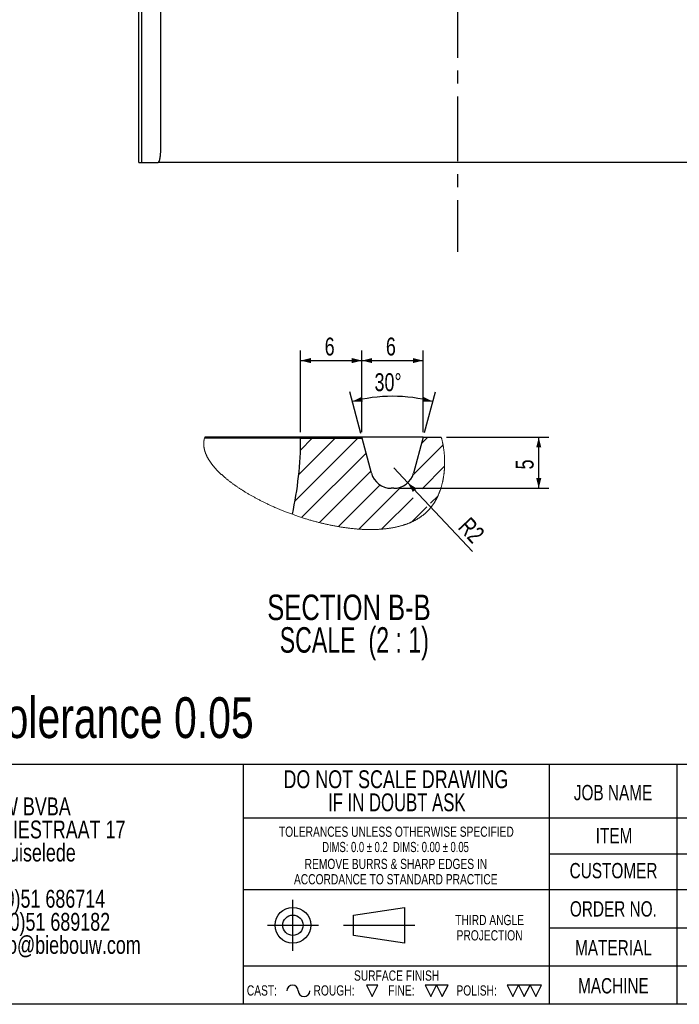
# Model space of a CAD drawing. Header units: millimetres. Extents: x 8 to 862, y 8 to 585.
# Tile 56 of 82: x 475 to 605, y 8 to 201. Entities that reach past the tile are written whole.
import ezdxf

# ---------------------------------------------------------------- set-up
doc = ezdxf.new("R2010")
doc.units = ezdxf.units.MM
doc.header["$PDSIZE"] = -1
doc.linetypes.add('CENTERX2', pattern=[20.32, 12.7, -2.54, 2.54, -2.54])
for name, color, linetype in [('CENTERLINE', 4, 'CENTERX2'), ('DIMENSIONS', 2, 'Continuous'), ('HATCH', 3, 'Continuous'), ('TEXT', 2, 'Continuous')]:
    doc.layers.add(name, color=color, linetype=linetype)
doc.layers.add('OUTLINE', color=7, linetype='Continuous', lineweight=25)
doc.styles.add('SLDTEXTSTYLE0', font='TXT', dxfattribs={"width": 0.75})
doc.styles.add('SLDTEXTSTYLE4', font='TXT', dxfattribs={"width": 0.7})
doc.styles.add('SLDTEXTSTYLE5', font='TXT', dxfattribs={"width": 0.691176})
doc.styles.add('SLDTEXTSTYLE7', font='TXT', dxfattribs={"width": 0.678571})
doc.dimstyles.new('SLDDIMSTYLE30', dxfattribs={"dimtxt": 3.5, "dimasz": 2, "dimexe": 0, "dimexo": 0.0625, "dimgap": 0.875, "dimtad": 1, "dimdec": 0, "dimlfac": 0.5, "dimrnd": 1e-09, "dimzin": 12, "dimdsep": 46, "dimtxsty": 'SLDTEXTSTYLE0', "dimsah": 1, "dimcen": 0.09, "dimadec": 0, "dimazin": 3, "dimtfac": 1, "dimtdec": 0, "dimtofl": 0, "dimtmove": 0, "dimatfit": 3, "dimfxl": 0, "dimfrac": 2, "dimtolj": 1, "dimtzin": 12, "dimarcsym": 0})
doc.dimstyles.new('SLDDIMSTYLE31', dxfattribs={"dimtxt": 3.5, "dimasz": 2, "dimexe": 0, "dimexo": 0.0625, "dimgap": 0.875, "dimtad": 1, "dimlfac": 0.5, "dimrnd": 1e-09, "dimzin": 12, "dimdsep": 46, "dimtxsty": 'SLDTEXTSTYLE0', "dimsah": 1, "dimcen": 0.09, "dimadec": 0, "dimazin": 3, "dimtfac": 1, "dimtofl": 0, "dimtmove": 0, "dimatfit": 3, "dimfxl": 0, "dimfrac": 2, "dimtolj": 1, "dimtzin": 12, "dimarcsym": 0})
doc.dimstyles.new('SLDDIMSTYLE32', dxfattribs={"dimtxt": 3.5, "dimasz": 2, "dimexe": 0, "dimexo": 0.0625, "dimgap": 0.875, "dimtad": 1, "dimlfac": 0.5, "dimrnd": 1e-09, "dimzin": 12, "dimdsep": 46, "dimtxsty": 'SLDTEXTSTYLE0', "dimsah": 1, "dimcen": 0, "dimadec": 0, "dimazin": 3, "dimtfac": 1, "dimtofl": 0, "dimtmove": 0, "dimatfit": 3, "dimfxl": 0, "dimfrac": 2, "dimtolj": 1, "dimtzin": 12, "dimarcsym": 0})
doc.dimstyles.new('SLDDIMSTYLE33', dxfattribs={"dimtxt": 3.5, "dimasz": 2, "dimexe": 0, "dimexo": 0.0625, "dimgap": 0.875, "dimtad": 1, "dimdec": 4, "dimlfac": 0.5, "dimzin": 12, "dimdsep": 46, "dimtxsty": 'SLDTEXTSTYLE0', "dimsah": 1, "dimcen": 0.09, "dimazin": 3, "dimtfac": 1, "dimtofl": 0, "dimtmove": 0, "dimatfit": 3, "dimfxl": 0, "dimfrac": 2, "dimtolj": 1, "dimtzin": 12, "dimarcsym": 0})

# ---------------------------------------------------------------- blocks, each defined once
blk = doc.blocks.new('SW_NOTE_0')
at = {"layer": 'TEXT', "color": 0, "char_height": 3.5, "attachment_point": 2}
for s, insert, style in [('DO NOT SCALE DRAWING', (28.71, 4.5), 'SLDTEXTSTYLE0'), ('IF IN DOUBT ASK', (28.89, -0.03), 'SLDTEXTSTYLE4')]:
    blk.add_mtext(s, dxfattribs=dict(at, insert=insert, style=style))
blk = doc.blocks.new('SW_NOTE_0_1')
at = {"layer": 'TEXT', "color": 0, "char_height": 2, "attachment_point": 2}
for s, insert, style in [('TOLERANCES UNLESS OTHERWISE SPECIFIED', (27.09, 2.57), 'SLDTEXTSTYLE0'), ('DIMS: 0.0 ± 0.2  DIMS: 0.00 ± 0.05', (26.93, -0.43), 'SLDTEXTSTYLE5')]:
    blk.add_mtext(s, dxfattribs=dict(at, insert=insert, style=style))
blk = doc.blocks.new('SW_NOTE_0_2')
at = {"layer": 'TEXT', "color": 0, "char_height": 2, "attachment_point": 2, "style": 'SLDTEXTSTYLE0'}
for s, insert in [('REMOVE BURRS & SHARP EDGES IN', (21.78, 2.57)), ('ACCORDANCE TO STANDARD PRACTICE', (21.75, -0.43))]:
    blk.add_mtext(s, dxfattribs=dict(at, insert=insert))
blk = doc.blocks.new('SW_NOTE_0_3')
at = {"layer": 'TEXT', "color": 0, "char_height": 2, "attachment_point": 2, "style": 'SLDTEXTSTYLE0'}
for s, insert in [('THIRD ANGLE', (8.34, 2.57)), ('PROJECTION', (8.33, -0.43))]:
    blk.add_mtext(s, dxfattribs=dict(at, insert=insert))
blk = doc.blocks.new('SW_NOTE_0_4')
at = {"layer": 'TEXT', "color": 0, "char_height": 3.5, "attachment_point": 1, "style": 'SLDTEXTSTYLE0'}
for s, insert in [('BIEBOUW BVBA', (0, 4.5)), ('INDUSTRIESTRAAT 17', (0, -0.03)), ('B-8755 Ruiselede', (0, -4.55)), ('Tel.:+32(0)51 686714', (0, -13.61)), ('Fax.:+32(0)51 689182', (0, -18.13)), ('Email: info@biebouw.com', (0, -22.66))]:
    blk.add_mtext(s, dxfattribs=dict(at, insert=insert))
blk = doc.blocks.new('SW_HATCH_0')
at = {"layer": 'HATCH', "color": 0}
for p, q in [((8.98, 0), (-3.37, -12.35)), ((4.49, 0), (-2.63, -7.12)), ((0, 0), (-2.3, -2.3)), ((22.65, 0.2), (21.41, -1.04)), ((25.65, -1.29), (19.74, -7.2)), ((10.57, -2.9), (-2.06, -15.53)), ((25.95, -5.48), (21.55, -9.89)), ((11.52, -6.44), (1.43, -16.53)), ((13.3, -9.15), (5.13, -17.32)), ((17.39, -9.55), (9.13, -17.81)), ((24.67, -11.26), (23.19, -12.73)), ((19.78, -11.65), (13.62, -17.81)), ((22.48, -13.44), (19.54, -16.38))]:
    blk.add_line(p, q, dxfattribs=at)
blk = doc.blocks.new('_D_77')
at = {"layer": 'DIMENSIONS'}
for p, q in [((530.29, 120.18), (530.29, 136.22)), ((542.29, 120.18), (542.29, 136.22)), ((530.29, 134.22), (542.29, 134.22))]:
    blk.add_line(p, q, dxfattribs=at)
for points in [[(530.29, 134.22), (532.29, 133.72), (532.29, 134.72)], [(542.29, 134.22), (540.29, 134.72), (540.29, 133.72)]]:
    blk.add_solid(points, dxfattribs=at)
at = {"layer": 'DIMENSIONS', "insert": (535, 138.73), "char_height": 3.5, "attachment_point": 1, "style": 'SLDTEXTSTYLE0'}
blk.add_mtext('6', dxfattribs=at)
blk = doc.blocks.new('_D_78')
at = {"layer": 'DIMENSIONS'}
for p, q in [((542.29, 120.18), (542.29, 136.22)), ((554.29, 120.18), (554.29, 136.22)), ((542.29, 134.22), (554.29, 134.22))]:
    blk.add_line(p, q, dxfattribs=at)
for points in [[(542.29, 134.22), (544.29, 133.72), (544.29, 134.72)], [(554.29, 134.22), (552.29, 134.72), (552.29, 133.72)]]:
    blk.add_solid(points, dxfattribs=at)
at = {"layer": 'DIMENSIONS', "insert": (547, 138.73), "char_height": 3.5, "attachment_point": 1, "style": 'SLDTEXTSTYLE0'}
blk.add_mtext('6', dxfattribs=at)
blk = doc.blocks.new('_D_79')
at = {"layer": 'DIMENSIONS'}
for p, q in [((558.86, 119.18), (578.96, 119.18)), ((576.96, 109.18), (576.96, 119.18)), ((549.54, 109.18), (578.96, 109.18))]:
    blk.add_line(p, q, dxfattribs=at)
for points in [[(576.96, 119.18), (576.46, 117.18), (577.46, 117.18)], [(576.96, 109.18), (577.46, 111.18), (576.46, 111.18)]]:
    blk.add_solid(points, dxfattribs=at)
at = {"layer": 'DIMENSIONS', "insert": (572.45, 112.88), "char_height": 3.5, "attachment_point": 1, "rotation": 90, "style": 'SLDTEXTSTYLE0'}
blk.add_mtext('5', dxfattribs=at)
blk = doc.blocks.new('_D_80')
at = {"layer": 'DIMENSIONS'}
for q in [(548.54, 113.18), (563.95, 96.76)]:
    blk.add_line((551.28, 110.26), q, dxfattribs=at)
blk.add_solid([(551.28, 110.26), (552.29, 108.46), (553.02, 109.14)], dxfattribs=at)
at = {"layer": 'DIMENSIONS', "insert": (563.51, 103.78), "char_height": 3.5, "attachment_point": 1, "rotation": 313.1892, "style": 'SLDTEXTSTYLE0'}
blk.add_mtext('R2', dxfattribs=at)
blk = doc.blocks.new('_D_81')
at = {"layer": 'DIMENSIONS'}
for p, q in [((542.09, 119.94), (539.9, 128.11)), ((554.55, 120.14), (556.69, 128.11))]:
    blk.add_line(p, q, dxfattribs=at)
blk.add_arc((548.29, 96.78), 30.43, 75, 105, dxfattribs=at)
for points in [[(540.42, 126.18), (542.48, 126.15), (542.25, 127.12)], [(556.17, 126.18), (554.34, 127.12), (554.11, 126.15)]]:
    blk.add_solid(points, dxfattribs=at)
at = {"layer": 'DIMENSIONS', "insert": (544.77, 131.73), "char_height": 3.5, "attachment_point": 1, "style": 'SLDTEXTSTYLE0'}
blk.add_mtext('30°', dxfattribs=at)
blk = doc.blocks.new('SW_NOTE_0_12')
at = {"layer": 'TEXT', "color": 0, "char_height": 5, "attachment_point": 2}
for s, insert, style in [('SECTION B-B', (19.61, 6.45), 'SLDTEXTSTYLE0'), ('SCALE  (2 : 1)', (20.66, 0.06), 'SLDTEXTSTYLE7')]:
    blk.add_mtext(s, dxfattribs=dict(at, insert=insert, style=style))

msp = doc.modelspace()

# ---------------------------------------------------------------- linework, layer by layer
at = {"color": 7, "linetype": 'Continuous', "lineweight": 18, "flags": 128}
msp.add_lwpolyline([(511.40085, 118.81632), (511.38977, 118.76921), (511.37927, 118.72202), (511.36937, 118.67474), (511.36005, 118.6274), (511.35131, 118.57997), (511.34316, 118.53246), (511.33559, 118.48488), (511.32794, 118.43246), (511.32099, 118.37994), (511.31473, 118.32733), (511.30917, 118.27464), (511.3043, 118.22186), (511.30013, 118.16899), (511.29665, 118.11604), (511.29385, 118.063), (511.29174, 118.00988), (511.29031, 117.95667), (511.28958, 117.90434), (511.28949, 117.85193), (511.29006, 117.79945), (511.29128, 117.74689), (511.2932, 117.6933), (511.29578, 117.63963), (511.29903, 117.58588), (511.30295, 117.53206), (511.30753, 117.47817), (511.31267, 117.42517), (511.31845, 117.37211), (511.32487, 117.31897), (511.33192, 117.26577), (511.33977, 117.21142), (511.34827, 117.15699), (511.35742, 117.10251), (511.36722, 117.04795), (511.37767, 116.99333), (511.38877, 116.93865), (511.40052, 116.88391), (511.41287, 116.82923), (511.42587, 116.77448), (511.4395, 116.71968), (511.45376, 116.66482), (511.46866, 116.6099), (511.4839, 116.55591), (511.49974, 116.50187), (511.51619, 116.44778), (511.53324, 116.39363), (511.55125, 116.33833), (511.56989, 116.28298), (511.58914, 116.22757), (511.60902, 116.17212), (511.6295, 116.11662), (511.6506, 116.06108), (511.67231, 116.00549), (511.69463, 115.94985), (511.71755, 115.89417), (511.74108, 115.83845), (511.76522, 115.78268), (511.78994, 115.72688), (511.81528, 115.67104), (511.8412, 115.61515), (511.8704, 115.55364), (511.90032, 115.49208), (511.93095, 115.43048), (511.9623, 115.36884), (511.99434, 115.30716), (512.02584, 115.24778), (512.05799, 115.18837), (512.09078, 115.12893), (512.12422, 115.06945), (512.1583, 115.00994), (512.19302, 114.9504), (512.22634, 114.89424), (512.26022, 114.83806), (512.29466, 114.78185), (512.32967, 114.72562), (512.36523, 114.66937), (512.40558, 114.60657), (512.44661, 114.54374), (512.48833, 114.48089), (512.53073, 114.41802), (512.57382, 114.35513), (512.61758, 114.29222), (512.66201, 114.2293), (512.70712, 114.16636), (512.7529, 114.10341), (512.79933, 114.04045), (512.84644, 113.97748), (512.8942, 113.91449), (512.94262, 113.8515), (512.9917, 113.78851), (513.04142, 113.72551), (513.0918, 113.6625), (513.14526, 113.59649), (513.19943, 113.53049), (513.25429, 113.46448), (513.30986, 113.39848), (513.36612, 113.33248), (513.42308, 113.26648), (513.47808, 113.2035), (513.53371, 113.14052), (513.58996, 113.07755), (513.64683, 113.01459), (513.70431, 112.95165), (513.76241, 112.88872), (513.82111, 112.8258), (513.88042, 112.7629), (513.9432, 112.69703), (514.00664, 112.63118), (514.07074, 112.56535), (514.13548, 112.49954), (514.20088, 112.43377), (514.26692, 112.36802), (514.3336, 112.3023), (514.40092, 112.23661), (514.46888, 112.17096), (514.53747, 112.10534), (514.60669, 112.03976), (514.67653, 111.97422), (514.74295, 111.91245), (514.80991, 111.85073), (514.87743, 111.78904), (514.94549, 111.72739), (515.01409, 111.66579), (515.08607, 111.60171), (515.15862, 111.53768), (515.23176, 111.4737), (515.30546, 111.40976), (515.37974, 111.34589), (515.45458, 111.28206), (515.54352, 111.20691), (515.63323, 111.13183), (515.72371, 111.05684), (515.81497, 110.98193), (515.90887, 110.90559), (516.00356, 110.82933), (516.09903, 110.75317), (516.19529, 110.67711), (516.29231, 110.60115), (516.3901, 110.5253), (516.48865, 110.44955), (516.58796, 110.37391), (516.68802, 110.29838), (516.78882, 110.22297), (516.89036, 110.14767), (516.99263, 110.07249), (517.09564, 109.99744), (517.19936, 109.92251), (517.29507, 109.85394), (517.39138, 109.78548), (517.48828, 109.71712), (517.58577, 109.64889), (517.68385, 109.58077), (517.78251, 109.51276), (517.89079, 109.43871), (517.99976, 109.36481), (518.1094, 109.29105), (518.21971, 109.21745), (518.33068, 109.144), (518.44231, 109.0707), (518.5546, 108.99757), (518.6581, 108.93067), (518.76213, 108.86391), (518.86671, 108.79729), (518.97181, 108.73081), (519.07745, 108.66447), (519.1836, 108.59828), (519.31167, 108.51905), (519.44048, 108.44004), (519.57002, 108.36124), (519.70028, 108.28268), (519.83127, 108.20433), (519.9606, 108.12762), (520.09061, 108.05113), (520.22129, 107.97487), (520.35264, 107.89884), (520.4748, 107.82868), (520.59752, 107.75872), (520.72079, 107.68898), (520.84461, 107.61944), (520.96897, 107.55012), (521.09386, 107.48101), (521.21928, 107.41213), (521.35785, 107.33661), (521.49705, 107.26136), (521.63686, 107.18639), (521.77729, 107.1117), (521.91832, 107.03729), (522.05995, 106.96317), (522.20216, 106.88933), (522.34496, 106.81579), (522.48834, 106.74255), (522.63228, 106.66961), (522.7742, 106.59826), (522.91665, 106.52722), (523.05963, 106.45647), (523.20312, 106.38603), (523.34976, 106.31462), (523.49691, 106.24353), (523.64458, 106.17277), (523.79276, 106.10234), (523.94145, 106.03224), (524.08796, 105.96372), (524.23494, 105.89553), (524.38238, 105.82767), (524.53028, 105.76014), (524.70693, 105.68019), (524.88421, 105.60073), (525.0621, 105.52176), (525.2406, 105.44328), (525.41968, 105.36531), (525.59934, 105.28784), (525.74846, 105.22411), (525.89796, 105.16074), (526.04784, 105.09773), (526.20981, 105.0302), (526.3722, 104.9631), (526.53501, 104.89643), (526.69821, 104.83019), (526.86181, 104.76439), (527.02286, 104.70019), (527.18427, 104.63642), (527.34605, 104.57308), (527.50816, 104.51018), (527.7016, 104.43587), (527.89551, 104.3622), (528.08988, 104.28915), (528.28468, 104.21676), (528.47991, 104.14501), (528.67556, 104.07392), (528.84399, 104.01336), (529.01271, 103.95329), (529.18171, 103.89373), (529.35099, 103.83466), (529.52052, 103.7761), (529.69031, 103.71805), (529.89073, 103.6503), (530.09148, 103.58326), (530.29254, 103.51696), (530.4939, 103.45139), (530.67466, 103.39323), (530.85564, 103.33568), (531.03682, 103.27873), (531.21821, 103.22239), (531.39978, 103.16667), (531.58154, 103.11157), (531.75306, 103.06018), (531.92473, 103.00936), (532.09653, 102.95911), (532.26845, 102.90941), (532.44049, 102.8603), (532.61264, 102.81175), (532.78489, 102.76379), (532.95723, 102.71641), (533.12965, 102.66962), (533.30215, 102.62343), (533.47163, 102.57863), (533.64117, 102.53442), (533.81076, 102.49079), (533.98039, 102.44775), (534.14659, 102.40615), (534.31281, 102.36513), (534.47905, 102.32468), (534.64529, 102.28481), (534.81154, 102.24552), (534.97778, 102.20682), (535.14401, 102.16871), (535.32684, 102.12746), (535.50963, 102.08694), (535.69237, 102.04715), (535.87506, 102.00808), (536.05768, 101.96976), (536.24023, 101.93217), (536.42269, 101.89533), (536.60506, 101.85924), (536.78732, 101.82391), (536.96946, 101.78933), (537.14823, 101.75612), (537.32687, 101.72365), (537.50537, 101.69193), (537.68373, 101.66096), (537.84275, 101.63396), (538.00163, 101.60757), (538.16038, 101.58178), (538.31898, 101.55661), (538.47743, 101.53205), (538.63572, 101.50811), (538.79384, 101.4848), (538.95179, 101.46211), (539.11707, 101.43901), (539.28214, 101.4166), (539.447, 101.3949), (539.61164, 101.37389), (539.77605, 101.35359), (539.94023, 101.33399), (540.10416, 101.31511), (540.26784, 101.29695), (540.43126, 101.2795), (540.59442, 101.26278), (540.7573, 101.24678), (540.9199, 101.23151), (541.07294, 101.2178), (541.22572, 101.20473), (541.37823, 101.19233), (541.53046, 101.18058), (541.6824, 101.16951), (541.81862, 101.16013), (541.9546, 101.15129), (542.09033, 101.143), (542.22582, 101.13525), (542.36105, 101.12806), (542.49603, 101.12141), (542.62305, 101.11565), (542.74984, 101.11038), (542.87639, 101.10561), (543.00269, 101.10133), (543.12874, 101.09756), (543.25455, 101.09428), (543.38009, 101.09151), (543.50538, 101.08925), (543.6304, 101.08749), (543.75515, 101.08624), (543.87741, 101.08551), (543.99941, 101.08527), (544.12113, 101.08553), (544.24258, 101.08628), (544.36596, 101.08757), (544.48904, 101.08937), (544.61183, 101.0917), (544.73432, 101.09455), (544.85651, 101.09793), (544.97621, 101.10176), (545.09562, 101.10609), (545.21472, 101.11095), (545.33352, 101.11632), (545.45442, 101.12232), (545.57499, 101.12887), (545.69523, 101.13596), (545.81514, 101.1436), (545.9347, 101.15177), (546.05392, 101.1605), (546.1728, 101.16977), (546.30165, 101.18048), (546.43008, 101.19184), (546.55808, 101.20386), (546.68565, 101.21654), (546.81279, 101.22988), (546.93723, 101.24363), (547.06124, 101.25801), (547.18481, 101.27305), (547.30794, 101.28873), (547.41751, 101.30328), (547.52672, 101.31835), (547.63557, 101.33393), (547.74405, 101.35005), (547.85216, 101.36668), (547.95991, 101.38385), (548.06728, 101.40154), (548.17427, 101.41976), (548.28088, 101.43851), (548.3871, 101.45779), (548.49294, 101.47761), (548.59838, 101.49796), (548.70343, 101.51886), (548.80809, 101.54029), (548.91233, 101.56226), (549.01618, 101.58477), (549.12453, 101.60895), (549.23243, 101.63372), (549.33987, 101.65909), (549.44685, 101.68506), (549.55336, 101.71164), (549.65941, 101.73883), (549.74974, 101.76256), (549.83971, 101.78674), (549.92934, 101.81137), (550.01861, 101.83645), (550.10753, 101.86198), (550.19451, 101.88749), (550.28115, 101.91344), (550.36743, 101.93983), (550.45337, 101.96665), (550.54069, 101.99448), (550.62764, 102.02277), (550.71422, 102.05151), (550.80042, 102.08072), (550.88624, 102.11039), (550.97168, 102.14052), (551.05673, 102.17112), (551.1414, 102.20219), (551.22568, 102.23372), (551.30957, 102.26573), (551.39306, 102.2982), (551.47616, 102.33115), (551.55886, 102.36456), (551.64116, 102.39845), (551.73123, 102.43628), (551.8208, 102.47468), (551.90987, 102.51367), (551.99845, 102.55323), (552.08653, 102.59337), (552.10054, 102.59984), (552.18053, 102.63712), (552.26009, 102.67489), (552.33922, 102.71316), (552.41793, 102.75191), (552.4962, 102.79116), (552.57404, 102.8309), (552.65144, 102.87113), (552.7284, 102.91186), (552.80855, 102.95506), (552.88821, 102.99881), (552.96738, 103.0431), (553.04606, 103.08795), (553.12423, 103.13334), (553.20191, 103.17929), (553.27909, 103.22579), (553.35576, 103.27285), (553.43192, 103.32047), (553.50757, 103.36864), (553.58271, 103.41737), (553.65733, 103.46666), (553.72721, 103.51365), (553.79662, 103.56114), (553.86557, 103.60913), (553.93405, 103.65763), (554.00205, 103.70663), (554.07366, 103.75915), (554.14473, 103.81224), (554.21526, 103.8659), (554.28525, 103.92014), (554.35469, 103.97495), (554.42359, 104.03034), (554.48804, 104.08309), (554.552, 104.13635), (554.61547, 104.19013), (554.67844, 104.24443), (554.7409, 104.29924), (554.80287, 104.35458), (554.86433, 104.41043), (554.92529, 104.46681), (554.98574, 104.52371), (555.04567, 104.58113), (555.10403, 104.63803), (555.1619, 104.69545), (555.21926, 104.75337), (555.27612, 104.8118), (555.32831, 104.86634), (555.38005, 104.92132), (555.43137, 104.97674), (555.48224, 105.0326), (555.53267, 105.0889), (555.58266, 105.14565), (555.63221, 105.20283), (555.6862, 105.26624), (555.73965, 105.33018), (555.79257, 105.39465), (555.84495, 105.45963), (555.8968, 105.52513), (555.94811, 105.59114), (555.99889, 105.65765), (556.04914, 105.72466), (556.09886, 105.79217), (556.14805, 105.86016), (556.19584, 105.92742), (556.24313, 105.99514), (556.2899, 106.06331), (556.33617, 106.13195), (556.38275, 106.20229), (556.42881, 106.2731), (556.47434, 106.34436), (556.51935, 106.41608), (556.56384, 106.48824), (556.60702, 106.55955), (556.64969, 106.63128), (556.69187, 106.70342), (556.73354, 106.77599), (556.77554, 106.85045), (556.81702, 106.92534), (556.85798, 107.00064), (556.89842, 107.07636), (556.93834, 107.15248), (556.97775, 107.229), (557.01663, 107.30593), (557.05744, 107.38821), (557.09766, 107.47093), (557.1373, 107.55408), (557.17635, 107.63767), (557.21482, 107.72167), (557.25322, 107.80722), (557.29101, 107.89319), (557.32822, 107.97958), (557.36482, 108.06638), (557.40084, 108.15358), (557.43626, 108.24118), (557.46912, 108.32413), (557.50145, 108.40742), (557.53325, 108.49105), (557.56454, 108.57501), (557.5953, 108.65931), (557.62554, 108.74392), (557.65525, 108.82885), (557.68445, 108.91409), (557.71313, 108.99965), (557.74129, 109.0855), (557.76844, 109.17011), (557.79509, 109.255), (557.82124, 109.34017), (557.8469, 109.42562), (557.87251, 109.51289), (557.89761, 109.60043), (557.9222, 109.68824), (557.94627, 109.77632), (557.96983, 109.86465), (557.99247, 109.95165), (558.01462, 110.03889), (558.03628, 110.12637), (558.05745, 110.21407), (558.08201, 110.31877), (558.10587, 110.42378), (558.12905, 110.5291), (558.15153, 110.6347), (558.17332, 110.7406), (558.19443, 110.84677), (558.21394, 110.94837), (558.23281, 111.05021), (558.25107, 111.15228), (558.2687, 111.25457), (558.28571, 111.35709), (558.30211, 111.45981), (558.31788, 111.56274), (558.33303, 111.66586), (558.34824, 111.7741), (558.36278, 111.88255), (558.37664, 111.99118), (558.38982, 112.1), (558.40233, 112.20899), (558.41418, 112.31816), (558.42535, 112.42748), (558.43585, 112.53696), (558.44568, 112.64658), (558.45485, 112.75634), (558.46335, 112.86622), (558.47119, 112.97623), (558.47798, 113.08006), (558.48417, 113.18397), (558.48978, 113.28798), (558.4948, 113.39206), (558.49924, 113.49621), (558.50347, 113.61149), (558.50698, 113.72683), (558.50978, 113.84224), (558.51187, 113.9577), (558.51326, 114.0732), (558.51393, 114.18668), (558.51392, 114.30018), (558.51323, 114.4137), (558.51186, 114.52723), (558.50984, 114.63938), (558.50716, 114.75152), (558.50383, 114.86364), (558.49984, 114.97574), (558.49519, 115.0878), (558.48999, 115.19782), (558.48416, 115.30779), (558.4777, 115.41771), (558.47062, 115.52756), (558.46274, 115.63958), (558.45421, 115.75152), (558.44504, 115.86336), (558.43521, 115.97511), (558.42474, 116.08675), (558.41362, 116.19826), (558.40186, 116.30966), (558.38945, 116.42092), (558.37641, 116.53204), (558.36272, 116.64301), (558.34839, 116.75382), (558.33343, 116.86446), (558.31783, 116.97493), (558.3016, 117.08521), (558.28616, 117.18613), (558.27019, 117.28689), (558.25368, 117.38747), (558.23665, 117.48787), (558.21909, 117.58809), (558.201, 117.68811), (558.18122, 117.79409), (558.16085, 117.89983), (558.13988, 118.00534), (558.11832, 118.1106), (558.09618, 118.21559), (558.07345, 118.32033), (558.05013, 118.42479), (558.02622, 118.52898), (558.00055, 118.63781), (557.97424, 118.74633), (557.94729, 118.8545), (557.91971, 118.96234), (557.89149, 119.06983), (557.86263, 119.17695)], dxfattribs=at)
at = {"color": 7, "linetype": 'Continuous', "lineweight": 18}
msp.add_arc((515.35771, 117.8577), 4.07133, 161.0928846, 166.3814716, dxfattribs=at)
at = {"color": 7, "linetype": 'Continuous', "lineweight": 0}
for p in [(530.29342, 119.17695), (542.29342, 119.17695)]:
    msp.add_point(p, dxfattribs=at)
at = {"layer": 'CENTERLINE'}
msp.add_line((561.05106, 429.83342), (561.05106, 155.56068), dxfattribs=at)
at = {"layer": 'OUTLINE'}
for p, q in [((498.55106, 173.08726), (498.55106, 429.83342)), ((499.07599, 429.83342), (499.07599, 173.08726)), ((502.82427, 333.84078), (502.82427, 176.08725)), ((498.55106, 173.08726), (499.07599, 173.08726)), ((499.07599, 173.08726), (502.34738, 173.08726)), ((619.75474, 173.08726), (502.34738, 173.08726)), ((527.03244, 118.97695), (511.44325, 118.97695)), ((512.85857, 119.17695), (511.50605, 119.17695)), ((514.69518, 119.17695), (512.85857, 119.17695)), ((519.01393, 119.17695), (514.69518, 119.17695)), ((519.01393, 119.17695), (518.96034, 118.97695)), ((519.17696, 119.17695), (519.01393, 119.17695)), ((547.11991, 119.17695), (519.17696, 119.17695)), ((530.29314, 118.97695), (527.03244, 118.97695)), ((530.29314, 118.97695), (542.34701, 118.97695)), ((544.17852, 112.14167), (542.34701, 118.97695)), ((554.29343, 119.17695), (547.11991, 119.17695)), ((554.29343, 119.17695), (552.40833, 112.14167)), ((554.29343, 119.17695), (557.86263, 119.17695)), ((548.54463, 109.17695), (548.04223, 109.17695)), ((832, 55), (429, 55)), ((519, 55), (519, 8)), ((579, 55), (579, 8)), ((604, 55), (604, 8)), ((579, 44.5), (519, 44.5)), ((732, 44.5), (579, 44.5)), ((579, 37.5), (732, 37.5)), ((519, 30.5), (832, 30.5)), ((528.77569, 18.5), (528.77569, 28.5)), ((540.67455, 25.5), (550.67455, 27)), ((540.67455, 21.5), (540.67455, 25.5)), ((550.67455, 27), (550.67455, 20)), ((523.77569, 23.5), (533.77569, 23.5)), ((538.67455, 23.5), (552.67455, 23.5)), ((550.67455, 20), (540.67455, 21.5)), ((579, 23), (732, 23)), ((732, 15.5), (519, 15.5)), ((545.41865, 11.75), (543.16865, 11.75)), ((543.16865, 11.75), (544.29365, 9.5)), ((544.29365, 9.5), (545.41865, 11.75)), ((556.93161, 11.75), (554.68161, 11.75)), ((554.68161, 11.75), (555.80661, 9.5)), ((555.80661, 9.5), (556.93161, 11.75)), ((559.18161, 11.75), (556.93161, 11.75)), ((556.93161, 11.75), (558.05661, 9.5)), ((558.05661, 9.5), (559.18161, 11.75)), ((573, 11.75), (570.75, 11.75)), ((570.75, 11.75), (571.875, 9.5)), ((571.875, 9.5), (573, 11.75)), ((575.25, 11.75), (573, 11.75)), ((573, 11.75), (574.125, 9.5)), ((574.125, 9.5), (575.25, 11.75)), ((577.5, 11.75), (575.25, 11.75)), ((575.25, 11.75), (576.375, 9.5)), ((576.375, 9.5), (577.5, 11.75)), ((832, 8), (8, 8))]:
    msp.add_line(p, q, dxfattribs=at)
for radius in [3.5, 2]:
    msp.add_circle((528.77569, 23.5), radius, dxfattribs=at)
for centre, radius, start, end in [((459.05248, 119.17016), 71.24093, 347.7660362, 359.8446078), ((548.04222, 113.17695), 4, 194.9999571, 270.0000523), ((548.54463, 113.17695), 4, 270.000004, 345.0000324), ((528.70836, 10.625), 1.125, 0, 180), ((530.95836, 10.625), 1.125, 180, 0)]:
    msp.add_arc(centre, radius, start, end, dxfattribs=at)
msp.add_open_spline([(502.82427, 176.08725), (502.82366, 175.97051), (502.82242, 175.73219), (502.81277, 175.39187), (502.79837, 175.07419), (502.78139, 174.80996), (502.76346, 174.58861), (502.74557, 174.40314), (502.72633, 174.23266), (502.70157, 174.04326), (502.67092, 173.84815), (502.63386, 173.65781), (502.59535, 173.49814), (502.5522, 173.35575), (502.50477, 173.23767), (502.45289, 173.15037), (502.40037, 173.09689), (502.36504, 173.09047), (502.34738, 173.08726)], degree=3, knots=[0, 0, 0, 0, 0.051331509, 0.104783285, 0.156044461, 0.208579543, 0.248770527, 0.28897599, 0.330245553, 0.371523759, 0.439264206, 0.507031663, 0.576503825, 0.645989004, 0.733762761, 0.821550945, 0.910772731, 1, 1, 1, 1], dxfattribs=at)

# ---------------------------------------------------------------- block references
at = {"layer": 'HATCH'}
msp.add_blockref('SW_HATCH_0', (532.54908, 118.97695), dxfattribs=at)
at = {"layer": 'TEXT'}
for name, p in [('SW_NOTE_0_12', (520.14899, 81.88538)), ('SW_NOTE_0', (520.24686, 49.38226)), ('SW_NOTE_0_4', (458.31161, 44.05647)), ('SW_NOTE_0_1', (521.95589, 40.27512)), ('SW_NOTE_0_2', (527.1795, 33.95369)), ('SW_NOTE_0_3', (558.98886, 22.95369))]:
    msp.add_blockref(name, p, dxfattribs=at)

# ---------------------------------------------------------------- texts
at = {"layer": 'TEXT', "style": 'SLDTEXTSTYLE0'}
for s, insert, char_height, attachment_point in [('Half & half tolerance 0.05', (430.99203, 68.20848), 8, 1), ('JOB NAME', (591.51943, 51.01097), 3, 2), ('ITEM', (591.71839, 42.58459), 3, 2), ('CUSTOMER', (591.61526, 35.70858), 3, 2), ('ORDER NO.', (591.58401, 28.20789), 3, 2), ('MATERIAL', (591.59131, 20.58667), 3, 2), ('SURFACE FINISH', (549.10103, 14.63617), 2, 2), ('CAST:', (519.74145, 11.71938), 2, 1), ('ROUGH:', (532.81775, 11.71938), 2, 1), ('FINE:', (547.4722, 11.71938), 2, 1), ('POLISH:', (560.82446, 11.71938), 2, 1), ('MACHINE', (591.58922, 13.13696), 3, 2)]:
    msp.add_mtext(s, dxfattribs=dict(at, insert=insert, char_height=char_height, attachment_point=attachment_point))

# ---------------------------------------------------------------- dimensions: what is measured, and where the dimension line sits
at = {"layer": 'DIMENSIONS'}
dim = msp.add_linear_dim(base=(542.29342, 134.21663), p1=(530.29342, 119.17695), p2=(542.29342, 119.17695), dimstyle='SLDDIMSTYLE30', dxfattribs=at)
dim.commit()
dim.dimension.update_dxf_attribs({"geometry": '_D_77', "text_midpoint": (536.29342, 134.21663), "dimtype": 160})
for base, p1, p2, angle, picture, middle in [((554.29342, 134.21663), (542.29342, 119.17695), (554.29342, 119.17695), 0, '_D_78', (548.29342, 134.21663)), ((576.96102, 119.17695), (548.54462, 109.17695), (557.86263, 119.17695), 90, '_D_79', (576.96102, 114.17695))]:
    dim = msp.add_linear_dim(base=base, p1=p1, p2=p2, angle=angle, dimstyle='SLDDIMSTYLE31', dxfattribs=at)
    dim.commit()
    dim.dimension.update_dxf_attribs({"geometry": picture, "text_midpoint": middle, "dimtype": 160})
dim = msp.add_angular_dim_2l(base=(548.29342, 127.21745), line1=((554.29342, 119.17695), (552.40833, 112.14168)), line2=((544.17852, 112.14168), (542.34701, 118.97695)), dimstyle='SLDDIMSTYLE33', dxfattribs=at)
dim.commit()
dim.dimension.update_dxf_attribs({"geometry": '_D_81', "text_midpoint": (548.29342, 127.21745), "dimtype": 162})
dim = msp.add_radius_dim(center=(548.54462, 113.17695), mpoint=(551.28226, 110.26056), dimstyle='SLDDIMSTYLE32', dxfattribs=at)
dim.commit()
dim.dimension.update_dxf_attribs({"geometry": '_D_80', "text_midpoint": (562.22786, 98.60029), "dimtype": 164})

doc.saveas('drawing.dxf')
